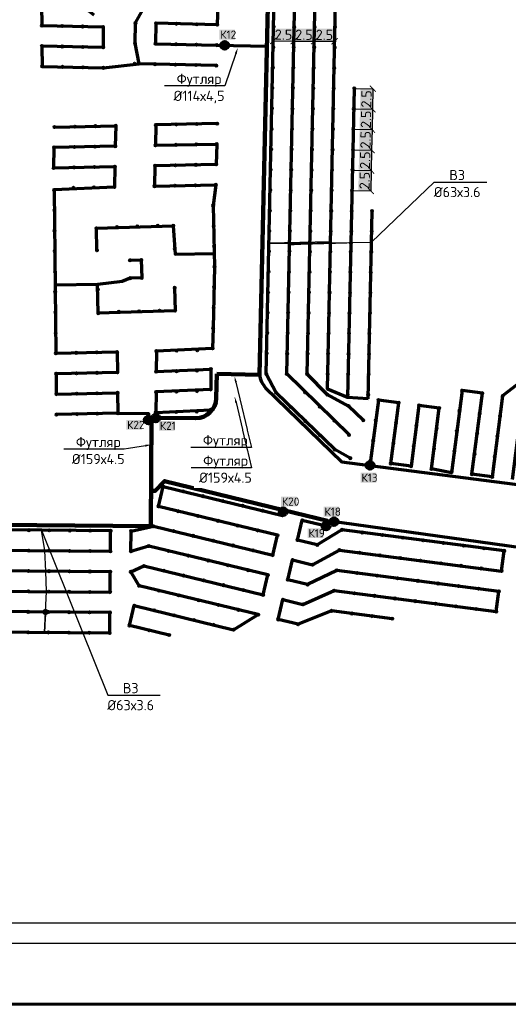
# Model space of a CAD drawing. Header units: millimetres. Extents: x -76021 to 1074922, y 19208 to 400534.
# Tile 93 of 109: x 592013 to 651763, y 19208 to 139747. Entities that reach past the tile are written whole.
import ezdxf
from ezdxf import colors
from ezdxf.entities.mleader import LeaderData, LeaderLine
from ezdxf.math import Vec2, Vec3

# ---------------------------------------------------------------- set-up
doc = ezdxf.new("R2010")
doc.units = ezdxf.units.MM
doc.layers.get('Defpoints').update_dxf_attribs({"color": 4, "lineweight": 30})
doc.layers.add('В3', color=5, linetype='производственный водопровод', lineweight=50)
doc.styles.add('GOST', font='isocpeur.ttf')
doc.styles.get("Standard").update_dxf_attribs({"font": 'arial.ttf'})
doc.linetypes.add('производственный водопровод', pattern='A,5,-0.5,["В3",Standard,S=0.7,R=0,X=0,Y=-0.35],-2', length=7.5)
doc.dimstyles.new('500 К', dxfattribs={"dimscale": 5, "dimtxt": 250, "dimasz": 150, "dimexe": 1.25, "dimexo": 30, "dimgap": 30, "dimtad": 1, "dimdec": 1, "dimlfac": 0.001, "dimzin": 4, "dimdsep": 46, "dimtxsty": 'GOST', "dimblk": 'ARCHTICK', "dimcen": 2.5, "dimclrd": 256, "dimclre": 256, "dimclrt": 256, "dimadec": 1, "dimazin": 0, "dimtfac": 1, "dimtdec": 1, "dimtmove": 1, "dimatfit": 3, "dimfxl": 1, "dimtfill": 2, "dimtfillclr": 120, "dimlwd": -1, "dimarcsym": 0})

# ---------------------------------------------------------------- blocks, each defined once
blk = doc.blocks.new('фонтан разбрызгиватель')
h = blk.add_hatch(color=256)
h.dxf.hatch_style = 1
h.set_gradient(color1=(0, 0, 255), color2=(0, 0, 255), tint=1)
h.paths.add_polyline_path([(150, 0, 1), (-150, 0, 1)])
at = {"lineweight": 35}
blk.add_circle((0, 0), 150, dxfattribs=at)
blk = doc.blocks.new('Приямок')
at = {"layer": 'В3', "ltscale": 1000}
h = blk.add_hatch(color=256, dxfattribs=at)
h.set_gradient(color1=(0, 0, 255), color2=(0, 0, 255), tint=1)
h.paths.add_polyline_path([(500, 0, 1), (-500, 0, 1)])
at = {"color": 1, "lineweight": 53, "ltscale": 1250}
blk.add_circle((0, 0), 500, dxfattribs=at)
blk = doc.blocks.new('_Dot')
at = {"color": 0, "linetype": 'ByBlock', "lineweight": -2}
blk.add_line((-0.5, 0), (-1, 0), dxfattribs=at)
at = {"color": 0, "linetype": 'ByBlock', "const_width": 0.5}
blk.add_lwpolyline([(-0.25, 0, 1), (0.25, 0, 1)], format="xyb", close=True, dxfattribs=at)
blk = doc.blocks.new('_ArchTick')
at = {"color": 0, "linetype": 'ByBlock', "const_width": 0.15}
blk.add_lwpolyline([(-0.5, -0.5), (0.5, 0.5)], dxfattribs=at)
blk = doc.blocks.new('*D355')
at = {"lineweight": -2, "ltscale": 1250, "transparency": 16777216}
for p, q in [((623024, 136529), (623027, 137150)), ((625524, 136517), (625527, 137139))]:
    blk.add_line(p, q, dxfattribs=at)
at = {"linetype": 'Continuous', "ltscale": 1250, "transparency": 16777216}
blk.add_line((623027, 137144), (625527, 137133), dxfattribs=at)
at = {"layer": 'Defpoints', "color": 0, "ltscale": 1250, "transparency": 16777216}
for p in [(623023, 136379), (625523, 136367), (625527, 137133)]:
    blk.add_point(p, dxfattribs=at)
at = {"ltscale": 1250, "transparency": 16777216, "xscale": 750, "yscale": 750, "zscale": 750}
for p, rotation in [((623027, 137144), 179.7396583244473), ((625527, 137133), 359.7396583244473)]:
    blk.add_blockref('_ArchTick', p, dxfattribs=dict(at, rotation=rotation))
at = {"ltscale": 1250, "transparency": 16777216, "insert": (624280, 137913), "char_height": 1250, "attachment_point": 5, "rotation": 359.73966, "style": 'GOST', "bg_fill": 1, "box_fill_scale": 1.1, "bg_fill_color": 120, "bg_fill_transparency": 0}
blk.add_mtext('2.5', dxfattribs=at)
blk = doc.blocks.new('*D356')
at = {"lineweight": -2, "ltscale": 1250, "transparency": 16777216}
for p, q in [((625524, 136517), (625527, 137139)), ((628024, 136506), (628027, 137128))]:
    blk.add_line(p, q, dxfattribs=at)
at = {"linetype": 'Continuous', "ltscale": 1250, "transparency": 16777216}
blk.add_line((625527, 137133), (628027, 137121), dxfattribs=at)
at = {"layer": 'Defpoints', "color": 0, "ltscale": 1250, "transparency": 16777216}
for p in [(625523, 136367), (628023, 136356), (628027, 137121)]:
    blk.add_point(p, dxfattribs=at)
at = {"ltscale": 1250, "transparency": 16777216, "xscale": 750, "yscale": 750, "zscale": 750}
for p, rotation in [((625527, 137133), 179.7396583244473), ((628027, 137121), 359.7396583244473)]:
    blk.add_blockref('_ArchTick', p, dxfattribs=dict(at, rotation=rotation))
at = {"ltscale": 1250, "transparency": 16777216, "insert": (626780, 137902), "char_height": 1250, "attachment_point": 5, "rotation": 359.73966, "style": 'GOST', "bg_fill": 1, "box_fill_scale": 1.1, "bg_fill_color": 120, "bg_fill_transparency": 0}
blk.add_mtext('2.5', dxfattribs=at)
blk = doc.blocks.new('*D357')
at = {"lineweight": -2, "ltscale": 1250, "transparency": 16777216}
for p, q in [((628024, 136506), (628027, 137128)), ((630524, 136495), (630527, 137116))]:
    blk.add_line(p, q, dxfattribs=at)
at = {"linetype": 'Continuous', "ltscale": 1250, "transparency": 16777216}
blk.add_line((628027, 137121), (630527, 137110), dxfattribs=at)
at = {"layer": 'Defpoints', "color": 0, "ltscale": 1250, "transparency": 16777216}
for p in [(628023, 136356), (630523, 136345), (630527, 137110)]:
    blk.add_point(p, dxfattribs=at)
at = {"ltscale": 1250, "transparency": 16777216, "xscale": 750, "yscale": 750, "zscale": 750}
for p, rotation in [((628027, 137121), 179.7396583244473), ((630527, 137110), 359.7396583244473)]:
    blk.add_blockref('_ArchTick', p, dxfattribs=dict(at, rotation=rotation))
at = {"ltscale": 1250, "transparency": 16777216, "insert": (629280, 137891), "char_height": 1250, "attachment_point": 5, "rotation": 359.73966, "style": 'GOST', "bg_fill": 1, "box_fill_scale": 1.1, "bg_fill_color": 120, "bg_fill_transparency": 0}
blk.add_mtext('2.5', dxfattribs=at)
blk = doc.blocks.new('*D358')
at = {"lineweight": -2, "ltscale": 1250, "transparency": 16777216}
for p, q in [((633069, 131331), (635212, 131286)), ((633016, 128832), (635160, 128787))]:
    blk.add_line(p, q, dxfattribs=at)
at = {"linetype": 'Continuous', "ltscale": 1250, "transparency": 16777216}
blk.add_line((635206, 131287), (635154, 128787), dxfattribs=at)
at = {"layer": 'Defpoints', "color": 0, "ltscale": 1250, "transparency": 16777216}
for p in [(632919, 131334), (632867, 128835), (635154, 128787)]:
    blk.add_point(p, dxfattribs=at)
at = {"ltscale": 1250, "transparency": 16777216, "xscale": 750, "yscale": 750, "zscale": 750}
for p, rotation in [((635206, 131287), 88.80201990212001), ((635154, 128787), 268.80201990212)]:
    blk.add_blockref('_ArchTick', p, dxfattribs=dict(at, rotation=rotation))
at = {"ltscale": 1250, "transparency": 16777216, "insert": (634405, 130053), "char_height": 1250, "attachment_point": 5, "rotation": 88.80202, "style": 'GOST', "bg_fill": 1, "box_fill_scale": 1.1, "bg_fill_color": 120, "bg_fill_transparency": 0}
blk.add_mtext('2.5', dxfattribs=at)
blk = doc.blocks.new('*D359')
at = {"lineweight": -2, "ltscale": 1250, "transparency": 16777216}
for p, q in [((633016, 128832), (635160, 128787)), ((632964, 126332), (635108, 126287))]:
    blk.add_line(p, q, dxfattribs=at)
at = {"linetype": 'Continuous', "ltscale": 1250, "transparency": 16777216}
blk.add_line((635154, 128787), (635102, 126288), dxfattribs=at)
at = {"layer": 'Defpoints', "color": 0, "ltscale": 1250, "transparency": 16777216}
for p in [(632867, 128835), (632814, 126335), (635102, 126288)]:
    blk.add_point(p, dxfattribs=at)
at = {"ltscale": 1250, "transparency": 16777216, "xscale": 750, "yscale": 750, "zscale": 750}
for p, rotation in [((635154, 128787), 88.80201990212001), ((635102, 126288), 268.80201990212)]:
    blk.add_blockref('_ArchTick', p, dxfattribs=dict(at, rotation=rotation))
at = {"ltscale": 1250, "transparency": 16777216, "insert": (634353, 127554), "char_height": 1250, "attachment_point": 5, "rotation": 88.80202, "style": 'GOST', "bg_fill": 1, "box_fill_scale": 1.1, "bg_fill_color": 120, "bg_fill_transparency": 0}
blk.add_mtext('2.5', dxfattribs=at)
blk = doc.blocks.new('*D360')
at = {"lineweight": -2, "ltscale": 1250, "transparency": 16777216}
for p, q in [((632964, 126332), (635108, 126287)), ((632912, 123833), (635056, 123788))]:
    blk.add_line(p, q, dxfattribs=at)
at = {"linetype": 'Continuous', "ltscale": 1250, "transparency": 16777216}
blk.add_line((635102, 126288), (635049, 123788), dxfattribs=at)
at = {"layer": 'Defpoints', "color": 0, "ltscale": 1250, "transparency": 16777216}
for p in [(632814, 126335), (632762, 123836), (635049, 123788)]:
    blk.add_point(p, dxfattribs=at)
at = {"ltscale": 1250, "transparency": 16777216, "xscale": 750, "yscale": 750, "zscale": 750}
for p, rotation in [((635102, 126288), 88.80201990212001), ((635049, 123788), 268.80201990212)]:
    blk.add_blockref('_ArchTick', p, dxfattribs=dict(at, rotation=rotation))
at = {"ltscale": 1250, "transparency": 16777216, "insert": (634301, 125054), "char_height": 1250, "attachment_point": 5, "rotation": 88.80202, "style": 'GOST', "bg_fill": 1, "box_fill_scale": 1.1, "bg_fill_color": 120, "bg_fill_transparency": 0}
blk.add_mtext('2.5', dxfattribs=at)
blk = doc.blocks.new('*D361')
at = {"lineweight": -2, "ltscale": 1250, "transparency": 16777216}
for p, q in [((632912, 123833), (635056, 123788)), ((632860, 121333), (635003, 121289))]:
    blk.add_line(p, q, dxfattribs=at)
at = {"linetype": 'Continuous', "ltscale": 1250, "transparency": 16777216}
blk.add_line((635049, 123788), (634997, 121289), dxfattribs=at)
at = {"layer": 'Defpoints', "color": 0, "ltscale": 1250, "transparency": 16777216}
for p in [(632762, 123836), (632710, 121337), (634997, 121289)]:
    blk.add_point(p, dxfattribs=at)
at = {"ltscale": 1250, "transparency": 16777216, "xscale": 750, "yscale": 750, "zscale": 750}
for p, rotation in [((635049, 123788), 88.80201990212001), ((634997, 121289), 268.80201990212)]:
    blk.add_blockref('_ArchTick', p, dxfattribs=dict(at, rotation=rotation))
at = {"ltscale": 1250, "transparency": 16777216, "insert": (634248, 122555), "char_height": 1250, "attachment_point": 5, "rotation": 88.80202, "style": 'GOST', "bg_fill": 1, "box_fill_scale": 1.1, "bg_fill_color": 120, "bg_fill_transparency": 0}
blk.add_mtext('2.5', dxfattribs=at)
blk = doc.blocks.new('*D362')
at = {"lineweight": -2, "ltscale": 1250, "transparency": 16777216}
for p, q in [((632860, 121333), (635003, 121289)), ((632807, 118834), (634951, 118789))]:
    blk.add_line(p, q, dxfattribs=at)
at = {"linetype": 'Continuous', "ltscale": 1250, "transparency": 16777216}
blk.add_line((634997, 121289), (634945, 118789), dxfattribs=at)
at = {"layer": 'Defpoints', "color": 0, "ltscale": 1250, "transparency": 16777216}
for p in [(632710, 121337), (632657, 118837), (634945, 118789)]:
    blk.add_point(p, dxfattribs=at)
at = {"ltscale": 1250, "transparency": 16777216, "xscale": 750, "yscale": 750, "zscale": 750}
for p, rotation in [((634997, 121289), 88.80201990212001), ((634945, 118789), 268.80201990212)]:
    blk.add_blockref('_ArchTick', p, dxfattribs=dict(at, rotation=rotation))
at = {"ltscale": 1250, "transparency": 16777216, "insert": (634196, 120055), "char_height": 1250, "attachment_point": 5, "rotation": 88.80202, "style": 'GOST', "bg_fill": 1, "box_fill_scale": 1.1, "bg_fill_color": 120, "bg_fill_transparency": 0}
blk.add_mtext('2.5', dxfattribs=at)

msp = doc.modelspace()

# ---------------------------------------------------------------- linework, layer by layer
at = {"color": 3, "lineweight": 60, "ltscale": 1250}
msp.add_lwpolyline([(-76021.28, 19208.49), (1074921.53, 19208.49), (1074921.53, 337864.85), (-76021.28, 337864.85)], close=True, dxfattribs=at)
at = {"layer": 'В3', "color": 1, "lineweight": 90, "ltscale": 1250}
msp.add_lwpolyline([(616108.477, 96406.298), (616040.882, 93398.326, -0.4100550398), (613520.891, 90954.576), (608145.478, 90998.918), (608036.181, 77749.369), (570787.448, 78056.64), (570836.941, 84056.436), (565052.588, 84104.152), (565114.455, 91603.897), (521184.398, 91966.284), (520342.83, 189624.375, -0.4151175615), (528049.671, 197441.04), (592901.137, 197799.79), (610709.568, 197898.304, -0.4086747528), (618500.118, 190338.12), (618818.587, 177331.069), (623021.382, 170347.335), (621357.152, 96288.352)], format="xyb", close=True, dxfattribs=at)
at = {"layer": 'В3', "lineweight": 70, "ltscale": 1250}
for points in [[(632439.312, 86070.725), (630543.865, 87118.399), (623364.96, 94079.96), (622167.637, 96387.863), (623716.674, 169522.251)], [(632284.255, 88913.125), (624667.611, 96376.503), (626215.699, 169466.093)], [(634024.645, 90707.851), (632229.919, 92448.241), (629623.086, 93854.162), (627167.585, 96365.144), (628714.724, 169409.936)], [(632918.77, 131334.352), (632115.861, 93503.594), (629636.716, 94523.756), (630889.207, 153840.793)], [(601107.996, 140307.527), (599680.963, 141412.547), (594682.224, 141524.877), (594703.767, 139024.97), (602201.874, 138856.474), (602223.417, 136356.567), (594725.31, 136525.062), (594746.853, 134025.155), (602244.96, 133856.66), (606629.765, 134345.963), (606114.747, 136858.167), (606170.912, 139357.536), (607129.939, 141039.024), (608726.446, 141800.74), (616224.553, 141632.245), (616168.388, 139132.876), (608670.281, 139301.371), (608614.116, 136802.002), (616112.223, 136633.507), (622260.671, 136495.341)], [(616056.058, 134134.138), (606629.765, 134345.963)], [(596261.953, 126602.626), (603760.246, 126762.624), (603704.081, 124263.255), (596205.788, 124103.257), (596149.623, 121603.887), (603647.916, 121763.886), (603591.751, 119264.517), (596218.298, 118905.914), (596427.891, 98907.013), (603926.184, 99067.011), (603952.383, 96567.149), (596454.09, 96407.15), (596480.289, 93907.287), (603978.582, 94067.286), (604004.782, 91567.423), (596506.488, 91407.425)], [(616159.344, 127027.196), (608661.051, 126867.198), (608604.886, 124367.829), (616103.179, 124527.827), (616047.014, 122028.458), (608548.721, 121868.46), (608492.556, 119369.09), (615990.849, 119529.089), (615673.101, 117000.706), (615833.1, 109502.413), (615664.605, 102004.306), (615608.44, 99504.937), (608723.009, 99169.41), (608702.387, 96669.495), (615388.876, 96980.889), (615368.254, 94480.974), (608681.764, 94169.58), (608661.142, 91669.665), (615347.632, 91981.059)], [(634612.32, 93331.551), (635105.137, 116326.271)], [(601457.5, 111517.224), (601399.9, 114216.609), (610795.628, 114517.118), (611004.762, 111023.372), (615798.463, 111125.66)], [(605484.323, 110302.852), (606884.004, 110332.719), (606930.937, 108133.219), (605531.256, 108103.353), (604548.949, 107676.834), (601545.847, 107318.153)], [(610957.76, 106918.848), (611017.493, 104119.485), (601621.765, 103818.976), (601545.847, 107318.153), (596340.312, 107263.597)], [(652266.215, 83445.1), (653872.37, 95841.481), (651072.776, 93690.408), (649787.852, 83773.303), (647309.489, 84101.506), (648594.413, 94018.611), (646116.05, 94346.814), (644811.853, 84280.953), (642352.764, 84757.912), (643316.456, 92195.741), (640838.093, 92523.944), (639874.401, 85086.115), (637396.038, 85414.318), (638359.73, 92852.147), (635881.367, 93180.35), (634848.576, 85184.814)], [(634612.32, 93331.551), (632115.861, 93503.594)], [(608661.142, 91669.665), (608655.574, 90994.711)], [(604004.782, 91567.423), (607754.654, 91536.49), (607748.023, 90732.683), (608143.255, 90729.423)], [(610293.576, 64408.344), (605434.402, 65586.658), (606023.559, 68016.245), (618171.495, 65070.46), (621190.239, 66910.89), (606612.716, 70445.832), (605588.52, 72149.515), (607201.873, 72875.419), (621779.396, 69340.477), (622368.553, 71770.065), (607791.03, 75305.007), (605609.142, 74649.43), (605629.764, 77149.345), (608380.187, 77734.594), (622957.71, 74199.652), (623546.867, 76629.239), (608969.344, 80164.181), (609558.5, 82593.768), (624136.024, 79058.826), (624262.898, 79696.324)], [(637577.691, 66410.558), (630139.862, 67374.25), (626049.413, 65732.576), (623619.826, 66321.733), (624208.983, 68751.32), (626638.57, 68162.163), (630461.093, 69853.527), (650295.303, 67283.68), (650616.534, 69762.956), (630782.324, 72332.803), (627227.727, 70591.751), (624798.14, 71180.908), (625387.297, 73610.495), (627816.884, 73021.338), (631103.555, 74812.079), (650937.765, 72242.232), (651258.996, 74721.509), (631424.785, 77291.355), (628406.041, 75450.925), (625976.454, 76040.082), (626565.611, 78469.669), (629481.674, 77764.985), (629634.854, 78396.678)], [(653242.417, 74464.524), (653325.937, 75109.136), (629634.854, 78396.678)], [(583027.419, 64835.371), (603026.738, 64670.393), (603047.36, 67170.308), (583048.041, 67335.285), (583068.663, 69835.2), (603067.983, 69670.223), (603088.605, 72170.138), (583089.285, 72335.115), (583109.908, 74835.03), (603109.227, 74670.053), (603129.849, 77169.967), (582130.678, 77356.529), (582135.681, 77963.027)]]:
    msp.add_lwpolyline(points, dxfattribs=at)
at = {"layer": 'В3', "color": 1, "lineweight": 70, "ltscale": 1250}
msp.add_lwpolyline([(621357.152, 96288.352, 0.1678454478), (622091.181, 94675.089), (631419.597, 85629.095), (674037.12, 80107.296, 0.5052190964), (676461.662, 82637.802), (674638.328, 95109.84), (680296.616, 97160.489)], format="xyb", dxfattribs=at)
at = {"layer": 'В3', "color": 1, "lineweight": 90, "ltscale": 1250}
msp.add_lwpolyline([(629634.164, 78393.831), (624262.898, 79696.324), (609721.704, 83268.317), (608577.884, 82058.006), (608071.758, 82062.181)], dxfattribs=at)

# ---------------------------------------------------------------- block references
at = {"transparency": 33554687, "xscale": -1, "rotation": 240.4389130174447}
for p in [(594703.767, 139024.97), (597203.136, 138968.805), (599702.505, 138912.64), (602201.874, 138856.474), (606170.912, 139357.536), (608670.281, 139301.371), (611169.65, 139245.206), (613669.019, 139189.041), (616168.388, 139132.876), (623075.677, 138878.15), (625575.651, 138866.791), (628075.626, 138855.431), (630575.6, 138844.072), (594725.31, 136525.062), (597224.679, 136468.897), (599724.048, 136412.732), (602223.417, 136356.567), (606114.747, 136858.167), (608614.116, 136802.002), (611113.485, 136745.837), (613612.854, 136689.672), (616112.223, 136633.507), (623023.409, 136378.697), (625523.383, 136367.337), (628023.358, 136355.978), (630523.332, 136344.618), (594746.853, 134025.155), (597246.222, 133968.99), (599745.591, 133912.825), (602244.96, 133856.66), (606058.582, 134358.798), (608557.951, 134302.633), (611057.32, 134246.468), (613556.689, 134190.303), (616056.058, 134134.138), (622971.141, 133879.243), (625471.116, 133867.884), (627971.09, 133856.524), (630471.064, 133845.165), (622918.873, 131379.79), (625418.848, 131368.43), (627918.822, 131357.071), (630418.796, 131345.711), (632918.77, 131334.352), (622866.605, 128880.336), (625366.58, 128868.977), (627866.554, 128857.617), (630366.528, 128846.258), (632866.502, 128834.898), (596261.953, 126602.626), (598761.384, 126655.958), (601260.815, 126709.291), (603760.246, 126762.624), (608661.051, 126867.198), (611160.482, 126920.53), (613659.913, 126973.863), (616159.344, 127027.196), (622814.338, 126380.883), (625314.312, 126369.523), (627814.286, 126358.164), (630314.26, 126346.804), (632814.234, 126335.445), (596205.788, 124103.257), (598705.219, 124156.589), (601204.65, 124209.922), (603704.081, 124263.255), (608604.886, 124367.829), (611104.317, 124421.161), (613603.748, 124474.494), (616103.179, 124527.827), (622762.07, 123881.429), (625262.044, 123870.07), (627762.018, 123858.71), (630261.992, 123847.351), (632761.966, 123835.991), (596149.623, 121603.887), (598649.054, 121657.22), (601148.485, 121710.553), (603647.916, 121763.886), (608548.721, 121868.46), (611048.152, 121921.792), (613547.583, 121975.125), (616047.014, 122028.458), (622709.802, 121381.976), (625209.776, 121370.616), (627709.75, 121359.257), (630209.724, 121347.897), (632709.698, 121336.538), (598592.889, 119157.851), (601092.32, 119211.184), (603591.751, 119264.517), (608492.556, 119369.09), (610991.987, 119422.423), (613491.418, 119475.756), (615990.849, 119529.089), (596218.298, 118905.914), (622657.534, 118882.522), (625157.508, 118871.163), (627657.482, 118859.803), (630157.456, 118848.444), (632657.431, 118837.084), (615673.101, 117000.706), (596244.497, 116406.052), (622605.266, 116383.069), (625105.24, 116371.709), (627605.214, 116360.349), (630105.188, 116348.99), (632605.163, 116337.63), (635105.137, 116326.271), (603897.049, 114376.909), (606396.049, 114447.625), (608895.048, 114518.341), (610795.628, 114517.118), (615726.434, 114501.275), (596270.696, 113906.189), (601399.9, 114216.609), (622552.998, 113883.615), (625052.972, 113872.255), (627552.946, 113860.896), (630052.92, 113849.536), (632552.895, 113838.177), (635052.869, 113826.817), (615779.767, 112001.844), (596296.895, 111406.326), (601457.5, 111517.224), (610955.338, 111719.889), (622500.73, 111384.161), (625000.704, 111372.802), (627500.678, 111361.442), (630000.653, 111350.083), (632500.627, 111338.723), (635000.601, 111327.364), (606884.004, 110332.719), (615833.1, 109502.413), (596323.094, 108906.464), (622448.462, 108884.708), (624948.436, 108873.348), (627448.41, 108861.989), (629948.385, 108850.629), (632448.359, 108839.27), (634948.333, 108827.91), (606930.937, 108133.219), (596349.293, 106406.601), (601559.899, 106718.316), (610957.76, 106918.848), (615776.935, 107003.044), (622392.297, 106385.339), (624892.271, 106373.979), (627392.245, 106362.62), (629896.117, 106351.176), (632396.091, 106339.816), (634896.065, 106328.457), (596375.493, 103906.738), (601621.765, 103818.976), (604118.914, 103979.276), (606617.913, 104049.992), (609116.913, 104120.708), (611017.493, 104119.485), (615720.77, 104503.675), (622336.132, 103885.97), (624836.106, 103874.61), (627336.08, 103863.251), (629843.849, 103851.722), (632343.823, 103840.363), (634843.797, 103829.003), (596401.692, 101406.875), (615664.605, 102004.306), (622279.967, 101386.601), (624779.941, 101375.241), (627279.915, 101363.882), (629779.889, 101352.522), (632279.864, 101341.163), (634779.838, 101329.803), (596427.891, 98907.013), (598927.322, 98960.346), (601426.753, 99013.678), (603926.184, 99067.011), (615608.44, 99504.937), (622223.802, 98887.232), (624723.776, 98875.872), (627223.75, 98864.513), (629727.621, 98853.069), (632227.596, 98841.709), (634727.57, 98830.35), (596454.09, 96407.15), (598953.521, 96460.483), (601452.952, 96513.816), (603952.383, 96567.149), (622167.637, 96387.863), (624667.611, 96376.503), (627167.585, 96365.144), (629675.354, 96353.615), (632175.328, 96342.256), (634675.302, 96330.896), (596480.289, 93907.287), (598979.72, 93960.62), (601479.151, 94013.953), (603978.582, 94067.286), (623364.96, 94079.96), (626900.077, 94134.296), (629623.086, 93854.162), (632123.06, 93842.802), (634623.034, 93831.443), (646116.05, 94346.814), (648594.413, 94018.611), (635881.367, 93180.35), (638359.73, 92852.147), (651072.776, 93690.408), (596506.488, 91407.425), (599005.919, 91460.757), (601505.351, 91514.09), (604004.782, 91567.423), (625159.686, 92339.57), (628694.803, 92393.905), (632229.919, 92448.241), (640838.093, 92523.944), (643316.456, 92195.741), (645794.819, 91867.538), (648273.182, 91539.335), (626954.413, 90599.179), (630489.529, 90653.515), (634024.645, 90707.851), (635560.137, 90701.074), (638038.499, 90372.871), (650751.545, 91211.132), (640516.862, 90044.668), (642995.225, 89716.465), (645473.588, 89388.262), (647951.951, 89060.058), (628749.139, 88858.789), (632284.255, 88913.125), (635238.906, 88221.798), (637717.269, 87893.595), (650430.314, 88731.855), (630543.865, 87118.399), (640195.632, 87565.392), (642673.994, 87237.188), (645152.357, 86908.985), (632439.312, 86070.725), (634917.675, 85742.521), (637396.038, 85414.318), (647630.72, 86580.782), (650109.083, 86252.579), (639874.401, 85086.115), (642352.764, 84757.912), (644831.127, 84429.709), (647309.489, 84101.506), (649787.852, 83773.303), (609558.5, 82593.768), (611988.088, 82004.611), (614417.675, 81415.454), (616847.262, 80826.297), (608969.344, 80164.181), (611398.931, 79575.024), (619276.849, 80237.14), (621706.437, 79647.983), (613828.518, 78985.867), (616258.105, 78396.71), (624136.024, 79058.826), (626565.611, 78469.669), (593130.19, 77252.456), (595630.104, 77231.834), (598130.019, 77211.212), (600629.934, 77190.59), (603129.849, 77169.967), (605629.764, 77149.345), (608380.187, 77734.594), (610809.774, 77145.437), (618687.692, 77807.553), (621117.28, 77218.396), (628995.198, 77880.512), (631424.785, 77291.355), (633904.062, 76970.125), (613239.361, 76556.28), (615668.948, 75967.123), (623546.867, 76629.239), (625976.454, 76040.082), (636383.338, 76648.894), (638862.614, 76327.663), (641341.89, 76006.432), (593109.567, 74752.541), (595609.482, 74731.919), (598109.397, 74711.297), (600609.312, 74690.675), (603109.227, 74670.053), (605609.142, 74649.43), (607791.03, 75305.007), (610220.617, 74715.85), (618098.535, 75377.966), (620528.123, 74788.809), (628406.041, 75450.925), (631103.555, 74812.079), (643821.167, 75685.201), (646300.443, 75363.97), (648779.719, 75042.739), (651258.996, 74721.509), (612650.204, 74126.693), (615079.791, 73537.536), (622957.71, 74199.652), (625387.297, 73610.495), (633582.831, 74490.848), (636062.107, 74169.617), (638541.383, 73848.387), (641020.66, 73527.156), (593088.945, 72252.626), (595588.86, 72232.004), (598088.775, 72211.382), (600588.69, 72190.76), (603088.605, 72170.138), (605588.52, 72149.515), (607201.873, 72875.419), (609631.46, 72286.262), (617509.378, 72948.379), (619938.966, 72359.222), (627816.884, 73021.338), (630782.324, 72332.803), (643499.936, 73205.925), (645979.212, 72884.694), (648458.488, 72563.463), (650937.765, 72242.232), (612061.047, 71697.105), (614490.634, 71107.948), (622368.553, 71770.065), (624798.14, 71180.908), (633261.6, 72011.572), (635740.876, 71690.341), (638220.153, 71369.11), (640699.429, 71047.879), (593068.323, 69752.712), (595568.238, 69732.089), (598068.153, 69711.467), (606612.716, 70445.832), (609042.303, 69856.675), (616920.221, 70518.791), (619349.809, 69929.634), (627227.727, 70591.751), (630461.093, 69853.527), (643178.705, 70726.649), (645657.981, 70405.418), (648137.258, 70084.187), (650616.534, 69762.956), (600568.068, 69690.845), (603067.983, 69670.223), (611471.89, 69267.518), (613901.477, 68678.361), (621779.396, 69340.477), (624208.983, 68751.32), (632940.369, 69532.296), (635419.645, 69211.065), (637898.922, 68889.834), (640378.198, 68568.603), (606023.559, 68016.245), (608453.146, 67427.088), (616331.064, 68089.204), (618760.652, 67500.047), (626638.57, 68162.163), (630139.862, 67374.25), (642857.474, 68247.372), (645336.75, 67926.142), (647816.027, 67604.911), (593047.701, 67252.797), (595547.616, 67232.174), (598047.531, 67211.552), (600547.445, 67190.93), (603047.36, 67170.308), (610882.733, 66837.931), (613312.32, 66248.774), (621190.239, 66910.89), (623619.826, 66321.733), (632619.138, 67053.019), (635098.415, 66731.789), (637577.691, 66410.558), (650295.303, 67283.68), (605434.402, 65586.658), (607863.989, 64997.501), (615741.907, 65659.617), (618171.495, 65070.46), (626049.413, 65732.576), (593027.078, 64752.882), (595526.993, 64732.259), (598026.908, 64711.637), (600526.823, 64691.015), (603026.738, 64670.393), (610293.576, 64408.344)]:
    msp.add_blockref('фонтан разбрызгиватель', p, dxfattribs=at)
at = {"transparency": 33554687, "rotation": 122.0058712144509}
for p in [(605484.323, 110302.852), (605531.256, 108103.353), (608723.009, 99169.41), (611222.44, 99222.743), (613721.871, 99276.076), (608702.387, 96669.495), (611201.818, 96722.828), (613701.249, 96776.161), (615388.876, 96980.889), (608681.764, 94169.58), (611181.195, 94222.913), (613680.626, 94276.246), (615368.254, 94480.974), (608661.142, 91669.665), (611160.573, 91722.998), (613660.004, 91776.331), (615347.632, 91981.059)]:
    msp.add_blockref('фонтан разбрызгиватель', p, dxfattribs=at)
at = {"layer": 'В3', "rotation": 330.4389130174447}
for p in [(617080.327, 136611.752), (608655.574, 90994.711), (607748.023, 90732.683), (634848.576, 85184.814), (624226.276, 79512.311), (629481.674, 77764.985), (630439.632, 78285.001)]:
    msp.add_blockref('Приямок', p, dxfattribs=at)

# ---------------------------------------------------------------- texts
at = {"ltscale": 1250, "char_height": 1000, "attachment_point": 1, "style": 'GOST', "bg_fill": 1, "box_fill_scale": 1.1, "bg_fill_color": 3, "bg_fill_transparency": 0}
for s, insert in [('К12', (616539.936, 138416.198)), ('К22', (605138.08, 90641.18)), ('К21', (609147.74, 90527.15)), ('К13', (633809.78, 84178.37)), ('К20', (624074.81, 81254)), ('К18', (629276.03, 80017.31)), ('К19', (627323.41, 77386.95))]:
    msp.add_mtext_dynamic_manual_height_columns(s, width=1718.58, gutter_width=7500, heights=[0], dxfattribs=dict(at, insert=insert))

# ---------------------------------------------------------------- dimensions: what is measured, and where the dimension line sits
at = {"ltscale": 1250}
for p1, p2, distance, picture, middle in [((623023.409, 136378.697), (625523.383, 136367.337), 765.293, '*D355', (624280.395, 137913.294)), ((632918.77, 131334.352), (632866.502, 128834.898), 2287.866, '*D358', (634405.172, 130052.995))]:
    dim = msp.add_aligned_dim(p1=p1, p2=p2, distance=distance, dimstyle='500 К', dxfattribs=at)
    dim.commit()
    dim.dimension.update_dxf_attribs({"geometry": picture, "text_midpoint": middle})
for base, p1, p2, angle, picture, middle in [((628026.835, 137121.263), (625523.383, 136367.337), (628023.358, 136355.978), 179.73965832, '*D356', (626780.369, 137901.935)), ((630526.809, 137109.903), (628023.358, 136355.978), (630523.332, 136344.618), 179.73965832, '*D357', (629280.344, 137890.575)), ((635101.6, 126287.612), (632866.502, 128834.898), (632814.234, 126335.445), 88.8020199, '*D359', (634352.904, 127553.542)), ((635049.333, 123788.158), (632814.234, 126335.445), (632761.966, 123835.991), 88.8020199, '*D360', (634300.636, 125054.088))]:
    dim = msp.add_linear_dim(base=base, p1=p1, p2=p2, angle=angle, dimstyle='500 К', dxfattribs=at)
    dim.commit()
    dim.dimension.update_dxf_attribs({"geometry": picture, "text_midpoint": middle})

# ---------------------------------------------------------------- leaders
at = {"ltscale": 0.6}
ml = msp.add_multileader_mtext('Standard', dxfattribs=at)
ml.set_content('Футляр\\P%%C114х4,5', color=256, style='GOST')
ml.set_leader_properties()
ml.build(insert=Vec2(0, 0))
ml.multileader.update_dxf_attribs({"text_left_attachment_type": 6, "text_right_attachment_type": 6, "dogleg_length": 0.001, "arrow_head_size": 750, "scale": 500})
ctx = ml.context
ctx.base_point, ctx.scale, ctx.char_height, ctx.arrow_head_size, ctx.landing_gap_size, ctx.plane_origin = Vec3(610785.003, 131632.014), 500, 1250, 750, 0, Vec3(612472.515, 127605.511)
ctx.left_attachment, ctx.right_attachment, ctx.text_align_type = 6, 6, 1
notes = []
notes.append((ctx, [(1, (1, 1, 0), (617098.003, 131632.014), (-1, 0), 0.5, [(2, [(618689.665, 136325.525)], 0, [])])]))
ctx.mtext.insert, ctx.mtext.alignment, ctx.mtext.flow_direction = Vec3(613941.253, 133132.014), 2, 5
for ctx, leaders in notes:
    for number, flags, end, landing, length, lines in leaders:
        leader = LeaderData()
        leader.index, (leader.has_last_leader_line, leader.has_dogleg_vector, leader.attachment_direction) = number, flags
        leader.last_leader_point, leader.dogleg_vector, leader.dogleg_length = Vec3(end), Vec3(landing), length
        for number, points, colour, breaks in lines:
            line = LeaderLine()
            line.index, line.vertices, line.color, line.breaks = number, Vec3.list(points), colors.encode_raw_color(colour), breaks
            leader.lines.append(line)
        ctx.leaders.append(leader)

# ---------------------------------------------------------------- next in the draw order: leaders
ml = msp.add_multileader_mtext('Standard', dxfattribs=at)
ml.set_content('Футляр\\P%%C159х4.5', color=256, style='GOST')
ml.set_leader_properties()
ml.build(insert=Vec2(0, 0))
ml.multileader.update_dxf_attribs({"text_left_attachment_type": 6, "text_right_attachment_type": 6, "dogleg_length": 0.001, "arrow_head_size": 750, "scale": 500})
ctx = ml.context
ctx.base_point, ctx.scale, ctx.char_height, ctx.arrow_head_size, ctx.landing_gap_size, ctx.plane_origin = Vec3(613967.395, 87388.807), 500, 1250, 750, 0, Vec3(620001.274, 94048.316)
ctx.left_attachment, ctx.right_attachment, ctx.text_align_type = 6, 6, 1
notes = []
notes.append((ctx, [(1, (1, 1, 0), (620342.895, 87388.807), (-1, 0), 0.5, [(0, [(618278.85, 96107.463)], 0, [])])]))
ctx.mtext.insert, ctx.mtext.alignment, ctx.mtext.flow_direction = Vec3(617154.895, 88888.807), 2, 5
ctx.mtext.has_bg_fill, ctx.mtext.bg_color, ctx.mtext.bg_scale_factor, ctx.mtext.bg_transparency, ctx.mtext.use_window_bg_color = 1, -1027028792, 1.5, 0, 1
ml = msp.add_multileader_mtext('Standard', dxfattribs=at)
ml.set_content('Футляр\\P%%C159х4.5', color=256, style='GOST')
ml.set_leader_properties()
ml.build(insert=Vec2(0, 0))
ml.multileader.update_dxf_attribs({"text_left_attachment_type": 6, "text_right_attachment_type": 6, "dogleg_length": 0.001, "arrow_head_size": 750, "scale": 500})
ctx = ml.context
ctx.base_point, ctx.scale, ctx.char_height, ctx.arrow_head_size, ctx.landing_gap_size, ctx.plane_origin = Vec3(598427.878, 87168.092), 500, 1250, 750, 0, Vec3(609840.841, 85659.247)
ctx.left_attachment, ctx.right_attachment, ctx.text_align_type = 6, 6, 1
notes.append((ctx, [(1, (1, 1, 0), (604803.378, 87168.092), (-1, 0), 0.5, [(0, [(608118.417, 87718.395)], 0, [])])]))
ctx.mtext.insert, ctx.mtext.alignment, ctx.mtext.flow_direction = Vec3(601615.378, 88668.092), 2, 5
ctx.mtext.has_bg_fill, ctx.mtext.bg_color, ctx.mtext.bg_scale_factor, ctx.mtext.bg_transparency, ctx.mtext.use_window_bg_color = 1, -1027028792, 1.5, 0, 1
for ctx, leaders in notes:
    for number, flags, end, landing, length, lines in leaders:
        leader = LeaderData()
        leader.index, (leader.has_last_leader_line, leader.has_dogleg_vector, leader.attachment_direction) = number, flags
        leader.last_leader_point, leader.dogleg_vector, leader.dogleg_length = Vec3(end), Vec3(landing), length
        for number, points, colour, breaks in lines:
            line = LeaderLine()
            line.index, line.vertices, line.color, line.breaks = number, Vec3.list(points), colors.encode_raw_color(colour), breaks
            leader.lines.append(line)
        ctx.leaders.append(leader)

# ---------------------------------------------------------------- next in the draw order: linework, layer by layer
at = {"ltscale": 1250}
for points in [[(488475.86, 26693.165), (785475.86, 26693.165), (785475.86, 236693.165), (488475.86, 236693.165)], [(498475.86, 29193.165), (782975.86, 29193.165), (782975.86, 234193.165), (498475.86, 234193.165)]]:
    msp.add_lwpolyline(points, close=True, dxfattribs=at)

# ---------------------------------------------------------------- next in the draw order: leaders
at = {"ltscale": 0.6}
ml = msp.add_multileader_mtext('Standard', dxfattribs=at)
ml.set_content('В3 \\P%%C63х3.6', color=256, style='GOST')
ml.set_leader_properties()
ml.set_arrow_properties(name='DOT')
ml.build(insert=Vec2(0, 0))
ml.multileader.update_dxf_attribs({"text_left_attachment_type": 6, "text_right_attachment_type": 6, "dogleg_length": 0.001, "arrow_head_size": 500, "scale": 500})
ctx = ml.context
ctx.base_point, ctx.scale, ctx.char_height, ctx.arrow_head_size, ctx.landing_gap_size, ctx.plane_origin = Vec3(642697.83, 119855.187), 500, 1250, 500, 0, Vec3(632087.277, 114508.46)
ctx.left_attachment, ctx.right_attachment, ctx.text_align_type = 6, 6, 1
notes = []
notes.append((ctx, [(0, (1, 1, 0), (642697.33, 119855.187), (1, 0), 0.5, [(6, [(632517.315, 112418.973), (625002.801, 112201.759), (630017.199, 112543.141), (622506.931, 112406.885), (627387.587, 112383.585), (635023.65, 112524.123)], 0, [])])]))
ctx.mtext.insert, ctx.mtext.alignment, ctx.mtext.flow_direction = Vec3(645510.33, 121355.187), 2, 5
ctx.mtext.has_bg_fill, ctx.mtext.bg_color, ctx.mtext.bg_scale_factor, ctx.mtext.bg_transparency, ctx.mtext.use_window_bg_color = 1, -1027028792, 1.5, 0, 1
ml = msp.add_multileader_mtext('Standard', dxfattribs=at)
ml.set_content('Футляр\\P%%C159х4.5', color=256, style='GOST')
ml.set_leader_properties()
ml.build(insert=Vec2(0, 0))
ml.multileader.update_dxf_attribs({"text_left_attachment_type": 6, "text_right_attachment_type": 6, "dogleg_length": 0.001, "arrow_head_size": 750, "scale": 500})
ctx = ml.context
ctx.base_point, ctx.scale, ctx.char_height, ctx.arrow_head_size, ctx.landing_gap_size, ctx.plane_origin = Vec3(613988.937, 84888.899), 500, 1250, 750, 0, Vec3(620022.817, 91548.409)
ctx.left_attachment, ctx.right_attachment, ctx.text_align_type = 6, 6, 1
notes.append((ctx, [(1, (1, 1, 0), (620364.437, 84888.899), (-1, 0), 0.5, [(0, [(618300.393, 93607.556)], 0, [])])]))
ctx.mtext.insert, ctx.mtext.alignment, ctx.mtext.flow_direction = Vec3(617176.437, 86388.899), 2, 5
ctx.mtext.has_bg_fill, ctx.mtext.bg_color, ctx.mtext.bg_scale_factor, ctx.mtext.bg_transparency, ctx.mtext.use_window_bg_color = 1, -1027028792, 1.5, 0, 1
ml = msp.add_multileader_mtext('Standard', dxfattribs=at)
ml.set_content('В3 \\P%%C63х3.6', color=256, style='GOST')
ml.set_leader_properties()
ml.set_arrow_properties(name='DOT')
ml.build(insert=Vec2(0, 0))
ml.multileader.update_dxf_attribs({"text_left_attachment_type": 6, "text_right_attachment_type": 6, "dogleg_length": 0.001, "arrow_head_size": 750, "scale": 500})
ctx = ml.context
ctx.base_point, ctx.scale, ctx.char_height, ctx.arrow_head_size, ctx.landing_gap_size, ctx.plane_origin = Vec3(602770.999, 57039.554), 500, 1250, 750, 0, Vec3(599368.916, 78268.981)
ctx.left_attachment, ctx.right_attachment, ctx.text_align_type = 6, 6, 1
notes.append((ctx, [(0, (1, 1, 0), (602770.499, 57039.554), (1, 0), 0.5, [(5, [(595163.355, 67240.717), (595050.065, 64741.567), (595277.587, 69739.86), (595202.49, 72240.565), (595069.226, 74745.134), (594669.226, 77245.134)], 0, [])])]))
ctx.mtext.insert, ctx.mtext.alignment, ctx.mtext.flow_direction = Vec3(605583.499, 58539.554), 2, 5
ctx.mtext.has_bg_fill, ctx.mtext.bg_color, ctx.mtext.bg_scale_factor, ctx.mtext.bg_transparency, ctx.mtext.use_window_bg_color = 1, -1027028792, 1.5, 0, 1
for ctx, leaders in notes:
    for number, flags, end, landing, length, lines in leaders:
        leader = LeaderData()
        leader.index, (leader.has_last_leader_line, leader.has_dogleg_vector, leader.attachment_direction) = number, flags
        leader.last_leader_point, leader.dogleg_vector, leader.dogleg_length = Vec3(end), Vec3(landing), length
        for number, points, colour, breaks in lines:
            line = LeaderLine()
            line.index, line.vertices, line.color, line.breaks = number, Vec3.list(points), colors.encode_raw_color(colour), breaks
            leader.lines.append(line)
        ctx.leaders.append(leader)

# ---------------------------------------------------------------- next in the draw order: dimensions: what is measured, and where the dimension line sits
at = {"ltscale": 1250}
for base, p1, p2, picture, middle in [((634997.065, 121288.705), (632761.966, 123835.991), (632709.698, 121336.538), '*D361', (634248.368, 122554.635)), ((634944.797, 118789.251), (632709.698, 121336.538), (632657.431, 118837.084), '*D362', (634196.1, 120055.181))]:
    dim = msp.add_linear_dim(base=base, p1=p1, p2=p2, angle=88.8020199, dimstyle='500 К', dxfattribs=at)
    dim.commit()
    dim.dimension.update_dxf_attribs({"geometry": picture, "text_midpoint": middle})

doc.saveas('drawing.dxf')
